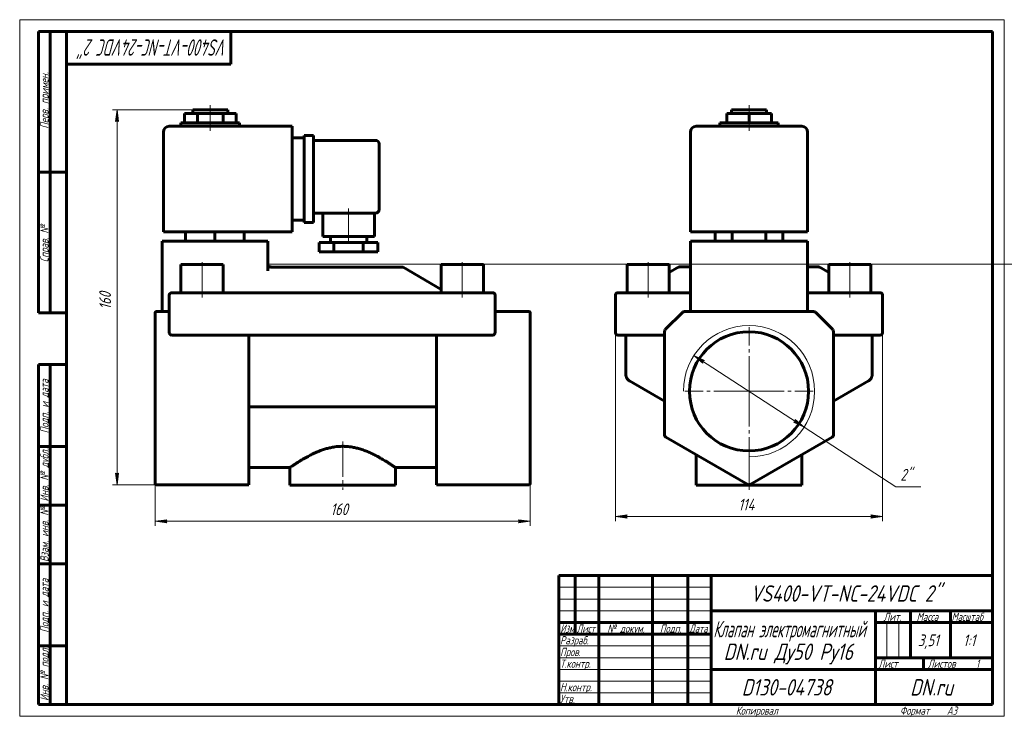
# Model space of a CAD drawing. Header units: millimetres. Extents: x 0 to 420, y 0 to 297.
import ezdxf

# ---------------------------------------------------------------- set-up
doc = ezdxf.new("R2010")
doc.units = ezdxf.units.MM
for name, pattern in [('K5LT_AXLED', [19.5, 15, -1.5, 1.5, -1.5]), ('K5LT_BASIC', [0]), ('K5LT_THIN', [0])]:
    doc.linetypes.add(name, pattern=pattern)
doc.layers.add('Системный слой', color=7, linetype='Continuous')
doc.layers.add('Системный слой (1)', color=251, linetype='Continuous', true_color=0x6c6c6c)
doc.styles.add('KDIMTEXTSTYLE', font='GOST_AU.SHX', dxfattribs={"width": 0.96, "oblique": 15, "height": 5})
doc.styles.add('KTEXTSTYLE', font='GOST_AU.SHX', dxfattribs={"width": 0.96, "height": 5})
doc.dimstyles.new('KDIMSTYLE (1.00)', dxfattribs={"dimtxt": 5, "dimasz": 1, "dimexe": 2, "dimexo": 0, "dimgap": 1, "dimtad": 1, "dimtxsty": 'KDIMTEXTSTYLE', "dimsah": 1, "dimcen": 0, "dimdle": 1, "dimadec": 0, "dimazin": 0, "dimtfac": 0.667, "dimtmove": 0, "dimatfit": 3, "dimfxl": 1, "dimtvp": 1, "dimtolj": 1, "dimtzin": 0, "dimarcsym": 0})

# ---------------------------------------------------------------- blocks, each defined once
blk = doc.blocks.new('U0')
at = {"layer": 'Системный слой (1)', "color": 150, "linetype": 'K5LT_BASIC', "lineweight": 60, "true_color": 0x0080ff}
for p, q in [((286.1, 191.57), (281.37, 191.57)), ((340.83, 191.57), (336.1, 191.57))]:
    blk.add_line(p, q, dxfattribs=at)
blk = doc.blocks.new('D0')
at = {"layer": 'Системный слой (1)'}
for points in [[(254.1, 85.18), (259.1, 85.84), (258.6, 85.18), (259.1, 84.52)], [(363.1, 84.52), (368.1, 85.18), (363.1, 85.84), (363.6, 85.18)]]:
    blk.add_hatch(color=7, dxfattribs=at).paths.add_polyline_path(points)
at = {"layer": 'Системный слой (1)', "color": 7, "linetype": 'K5LT_THIN', "lineweight": 18}
for p, q in [((254.1, 171.57), (254.1, 83.18)), ((368.1, 171.57), (368.1, 83.18)), ((254.1, 85.18), (259.1, 85.84)), ((259.1, 84.52), (254.1, 85.18)), ((259.1, 85.84), (258.6, 85.18)), ((258.6, 85.18), (259.1, 84.52)), ((363.6, 85.18), (363.1, 85.84)), ((363.1, 85.84), (368.1, 85.18)), ((368.1, 85.18), (363.1, 84.52)), ((363.1, 84.52), (363.6, 85.18))]:
    blk.add_line(p, q, dxfattribs=at)
blk.add_wipeout([(306.55, 86.18), (306.55, 93.56), (315.29, 93.56), (315.29, 86.18)]).dxf.layer = 'Системный слой (1)'
blk.add_line((254.1, 85.18), (368.1, 85.18), dxfattribs=at)
at = {"layer": 'Системный слой (1)', "color": 7, "insert": (306.55, 92.77), "char_height": 5, "attachment_point": 1, "style": 'KTEXTSTYLE'}
blk.add_mtext('\\H5.0;\\W1.000;\\Q15;\\Q15;\\W0.965;114', dxfattribs=at)
blk = doc.blocks.new('KDIMARROW_01')
at = {"layer": 'Системный слой'}
blk.add_hatch(color=0, dxfattribs=at).paths.add_polyline_path([(-5, -0.66), (0, 0), (-5, 0.66), (-4.5, 0)])
at = {"layer": 'Системный слой', "color": 0, "linetype": 'K5LT_THIN', "lineweight": 18}
for p, q in [((-4.5, 0), (-5, 0.66)), ((-5, 0.66), (0, 0)), ((0, 0), (-5, -0.66)), ((-5, -0.66), (-4.5, 0))]:
    blk.add_line(p, q, dxfattribs=at)
at = {"layer": 'Системный слой (1)', "color": 0, "linetype": 'K5LT_THIN', "lineweight": 18}
blk.add_line((57.79, 138.57), (56.79, 138.57), dxfattribs=at)
blk = doc.blocks.new('D1')
at = {"layer": 'Системный слой (1)'}
for points in [[(292.18, 151.65), (287.62, 153.82), (291.46, 150.55), (291.4, 151.37)], [(334.58, 123.31), (330.75, 126.59), (330.81, 125.76), (330.03, 125.48)]]:
    blk.add_hatch(color=7, dxfattribs=at).paths.add_polyline_path(points)
at = {"layer": 'Системный слой (1)', "color": 7, "linetype": 'K5LT_THIN', "lineweight": 18}
for p, q in [((287.62, 153.82), (292.18, 151.65)), ((291.46, 150.55), (287.62, 153.82)), ((287.62, 153.82), (334.58, 123.31)), ((292.18, 151.65), (291.4, 151.37)), ((291.4, 151.37), (291.46, 150.55)), ((330.81, 125.76), (330.75, 126.59)), ((330.75, 126.59), (334.58, 123.31)), ((330.03, 125.48), (330.81, 125.76)), ((334.58, 123.31), (330.03, 125.48))]:
    blk.add_line(p, q, dxfattribs=at)
blk.add_wipeout([(375.67, 98.91), (375.67, 106.29), (382.11, 106.29), (382.11, 98.91)]).dxf.layer = 'Системный слой (1)'
for p, q in [((334.58, 123.31), (373.67, 97.91)), ((373.67, 97.91), (384.38, 97.91))]:
    blk.add_line(p, q, dxfattribs=at)
at = {"layer": 'Системный слой (1)', "color": 7, "insert": (375.67, 105.5), "char_height": 5, "attachment_point": 1, "style": 'KTEXTSTYLE'}
blk.add_mtext('\\H5.0;\\W1.000;\\Q15;\\Q15;\\W0.965;2"', dxfattribs=at)
blk = doc.blocks.new('U1')
at = {"layer": 'Системный слой (1)', "color": 30, "linetype": 'K5LT_AXLED', "lineweight": 18, "true_color": 0xff8000}
for q in [(311.1, 165.97), (283.7, 138.57), (338.5, 138.57), (311.1, 111.17)]:
    blk.add_line((311.1, 138.57), q, dxfattribs=at)
blk = doc.blocks.new('U2')
at = {"layer": 'Системный слой (1)', "color": 150, "linetype": 'K5LT_BASIC', "lineweight": 60, "true_color": 0x0080ff}
for p, q in [((105.79, 192.56), (105.79, 192.57)), ((105.79, 192.53), (105.79, 192.56)), ((105.8, 192.51), (105.79, 192.53)), ((105.8, 192.5), (105.8, 192.51)), ((105.8, 192.49), (105.8, 192.5)), ((105.8, 192.5), (105.8, 192.5)), ((105.8, 192.5), (105.8, 192.5)), ((105.9, 192.12), (105.8, 192.49)), ((105.8, 192.49), (105.8, 192.49)), ((105.8, 192.49), (105.8, 192.49)), ((105.8, 192.49), (105.8, 192.49)), ((105.8, 192.49), (105.8, 192.49)), ((106.19, 191.77), (105.9, 192.12)), ((106.58, 191.59), (106.19, 191.77))]:
    blk.add_line(p, q, dxfattribs=at)
blk = doc.blocks.new('U3')
at = {"layer": 'Системный слой (1)', "color": 150, "linetype": 'K5LT_BASIC', "lineweight": 60, "true_color": 0x0080ff}
for p, q in [((97.79, 106.07), (115.29, 106.07)), ((160.29, 106.07), (177.79, 106.07))]:
    blk.add_line(p, q, dxfattribs=at)
blk = doc.blocks.new('U4')
at = {"layer": 'Системный слой (1)', "color": 150, "linetype": 'K5LT_BASIC', "lineweight": 60, "true_color": 0x0080ff}
blk.add_line((105.79, 192.57), (105.79, 192.57), dxfattribs=at)
blk.add_line((105.79, 192.57), (105.79, 192.57), dxfattribs=at)
blk.add_line((105.79, 192.57), (105.79, 192.57), dxfattribs=at)
blk.add_line((105.79, 192.57), (105.79, 192.57), dxfattribs=at)
blk = doc.blocks.new('U5')
at = {"layer": 'Системный слой (1)', "color": 150, "linetype": 'K5LT_BASIC', "lineweight": 60, "true_color": 0x0080ff}
for p, q in [((106.61, 191.58), (106.52, 191.6)), ((106.7, 191.57), (106.61, 191.58)), ((106.79, 191.57), (106.7, 191.57))]:
    blk.add_line(p, q, dxfattribs=at)
blk = doc.blocks.new('U6')
at = {"layer": 'Системный слой (1)', "color": 150, "linetype": 'K5LT_BASIC', "lineweight": 60, "true_color": 0x0080ff}
for p, q in [((105.79, 192.56), (105.79, 192.57)), ((105.79, 192.55), (105.79, 192.56)), ((105.79, 192.54), (105.79, 192.55))]:
    blk.add_line(p, q, dxfattribs=at)
blk = doc.blocks.new('U7')
at = {"layer": 'Системный слой (1)', "color": 150, "linetype": 'K5LT_BASIC', "lineweight": 60, "true_color": 0x0080ff}
for p, q in [((105.79, 192.54), (105.79, 192.57)), ((105.81, 192.38), (105.8, 192.45)), ((105.83, 192.31), (105.81, 192.38)), ((105.85, 192.23), (105.83, 192.31)), ((106.45, 191.63), (106.45, 191.63))]:
    blk.add_line(p, q, dxfattribs=at)
blk = doc.blocks.new('U8')
at = {"layer": 'Системный слой (1)', "color": 150, "linetype": 'K5LT_BASIC', "lineweight": 60, "true_color": 0x0080ff}
for start, end in [(180.007, 181.5039), (254.165, 270)]:
    blk.add_arc((106.79, 192.57), 1, start, end, dxfattribs=at)
blk = doc.blocks.new('U9')
at = {"layer": 'Системный слой (1)', "color": 150, "linetype": 'K5LT_BASIC', "lineweight": 60, "true_color": 0x0080ff}
for p, q in [((105.79, 192.54), (105.79, 192.57)), ((106.45, 191.63), (106.45, 191.63))]:
    blk.add_line(p, q, dxfattribs=at)
blk = doc.blocks.new('U10')
at = {"layer": 'Системный слой (1)', "color": 150, "linetype": 'K5LT_BASIC', "lineweight": 60, "true_color": 0x0080ff}
for p, q in [((105.79, 192.56), (105.79, 192.56)), ((105.79, 192.56), (105.79, 192.56)), ((105.79, 192.54), (105.79, 192.56)), ((105.79, 192.56), (105.79, 192.56)), ((105.79, 192.56), (105.79, 192.56)), ((105.79, 192.56), (105.79, 192.56)), ((105.79, 192.56), (105.79, 192.56)), ((105.79, 192.56), (105.79, 192.56)), ((105.79, 192.56), (105.79, 192.56)), ((105.79, 192.52), (105.79, 192.54)), ((105.8, 192.5), (105.79, 192.52))]:
    blk.add_line(p, q, dxfattribs=at)
blk = doc.blocks.new('U11')
at = {"layer": 'Системный слой (1)', "color": 150, "linetype": 'K5LT_BASIC', "lineweight": 60, "true_color": 0x0080ff}
for start, end in [(180, 180.0532), (180.0532, 181.4772), (188.9724, 195.45), (195.45, 209.5812), (214.6709, 250.0711), (250.0711, 257.5124), (269.9764, 270)]:
    blk.add_arc((106.79, 192.57), 1, start, end, dxfattribs=at)
blk = doc.blocks.new('U12')
at = {"layer": 'Системный слой (1)', "color": 150, "linetype": 'K5LT_BASIC', "lineweight": 60, "true_color": 0x0080ff}
for p, q in [((106.79, 191.57), (106.82, 191.57)), ((106.82, 191.57), (106.82, 191.57)), ((106.82, 191.57), (107.28, 191.57))]:
    blk.add_line(p, q, dxfattribs=at)
blk = doc.blocks.new('U13')
at = {"layer": 'Системный слой (1)', "color": 150, "linetype": 'K5LT_BASIC', "lineweight": 60, "true_color": 0x0080ff}
for p, q in [((105.79, 192.55), (105.79, 192.57)), ((105.79, 192.53), (105.79, 192.55)), ((105.79, 192.52), (105.79, 192.53)), ((106.79, 191.57), (106.79, 191.57))]:
    blk.add_line(p, q, dxfattribs=at)
blk = doc.blocks.new('U14')
at = {"layer": 'Системный слой (1)', "color": 150, "linetype": 'K5LT_BASIC', "lineweight": 60, "true_color": 0x0080ff}
for p, q in [((106.79, 191.57), (106.8, 191.57)), ((106.8, 191.57), (106.89, 191.56)), ((106.89, 191.56), (106.97, 191.53)), ((106.97, 191.53), (107.04, 191.5))]:
    blk.add_line(p, q, dxfattribs=at)
blk = doc.blocks.new('U15')
at = {"layer": 'Системный слой (1)', "color": 150, "linetype": 'K5LT_BASIC', "lineweight": 60, "true_color": 0x0080ff}
for p, q in [((106.82, 191.57), (106.97, 191.57)), ((107.13, 191.57), (107.28, 191.57))]:
    blk.add_line(p, q, dxfattribs=at)
blk = doc.blocks.new('U16')
at = {"layer": 'Системный слой (1)', "color": 150, "linetype": 'K5LT_BASIC', "lineweight": 60, "true_color": 0x0080ff}
for p, q in [((106.82, 191.57), (106.97, 191.57)), ((107.13, 191.57), (107.28, 191.57))]:
    blk.add_line(p, q, dxfattribs=at)
blk = doc.blocks.new('D2')
at = {"layer": 'Системный слой (1)'}
for points in [[(57.79, 83.18), (62.79, 83.84), (62.29, 83.18), (62.79, 82.52)], [(212.79, 82.52), (217.79, 83.18), (212.79, 83.84), (213.29, 83.18)]]:
    blk.add_hatch(color=7, dxfattribs=at).paths.add_polyline_path(points)
at = {"layer": 'Системный слой (1)', "color": 7, "linetype": 'K5LT_THIN', "lineweight": 18}
for p, q in [((57.79, 124.34), (57.79, 81.18)), ((217.79, 116.78), (217.79, 81.18)), ((57.79, 83.18), (62.79, 83.84)), ((62.79, 82.52), (57.79, 83.18)), ((62.79, 83.84), (62.29, 83.18)), ((62.29, 83.18), (62.79, 82.52)), ((213.29, 83.18), (212.79, 83.84)), ((212.79, 83.84), (217.79, 83.18)), ((217.79, 83.18), (212.79, 82.52)), ((212.79, 82.52), (213.29, 83.18))]:
    blk.add_line(p, q, dxfattribs=at)
blk.add_wipeout([(132.58, 84.18), (132.58, 91.56), (142.59, 91.56), (142.59, 84.18)]).dxf.layer = 'Системный слой (1)'
blk.add_line((57.79, 83.18), (217.79, 83.18), dxfattribs=at)
at = {"layer": 'Системный слой (1)', "color": 7, "insert": (132.58, 90.77), "char_height": 5, "attachment_point": 1, "style": 'KTEXTSTYLE'}
blk.add_mtext('\\H5.0;\\W1.000;\\Q15;\\Q15;\\W0.965;160', dxfattribs=at)
blk = doc.blocks.new('D3')
at = {"layer": 'Системный слой (1)'}
for points in [[(42.19, 253.57), (41.53, 258.57), (40.87, 253.57), (41.53, 254.07)], [(41.53, 98.72), (42.19, 103.72), (41.53, 103.22), (40.87, 103.72)]]:
    blk.add_hatch(color=7, dxfattribs=at).paths.add_polyline_path(points)
at = {"layer": 'Системный слой (1)', "color": 7, "linetype": 'K5LT_THIN', "lineweight": 18}
for p, q in [((73.79, 258.57), (39.53, 258.57)), ((40.87, 253.57), (41.53, 258.57)), ((41.53, 258.57), (42.19, 253.57)), ((41.53, 254.07), (40.87, 253.57)), ((42.19, 253.57), (41.53, 254.07)), ((41.53, 98.72), (40.87, 103.72)), ((40.87, 103.72), (41.53, 103.22)), ((41.53, 103.22), (42.19, 103.72)), ((42.19, 103.72), (41.53, 98.72)), ((58.29, 98.72), (39.53, 98.72))]:
    blk.add_line(p, q, dxfattribs=at)
blk.add_wipeout([(40.53, 173.43), (33.15, 173.43), (33.15, 183.44), (40.53, 183.44)]).dxf.layer = 'Системный слой (1)'
blk.add_line((41.53, 258.57), (41.53, 98.72), dxfattribs=at)
at = {"layer": 'Системный слой (1)', "color": 7, "insert": (33.95, 173.43), "char_height": 5, "attachment_point": 1, "rotation": 90, "style": 'KTEXTSTYLE'}
blk.add_mtext('\\H5.0;\\W1.000;\\Q15;\\Q15;\\W0.965;160', dxfattribs=at)
blk = doc.blocks.new('U17')
at = {"color": 7, "linetype": 'K5LT_THIN', "lineweight": 18}
for p, q in [((0, 0), (0, 297)), ((0, 297), (420, 297)), ((420, 297), (420, 0)), ((230, 55), (295, 55)), ((230, 50), (295, 50)), ((230, 45), (295, 45)), ((369.96, 25), (369.96, 40)), ((374.98, 25), (374.98, 40)), ((230, 30), (295, 30)), ((230, 25), (295, 25)), ((230, 20), (295, 20)), ((230, 15), (295, 15)), ((230, 10), (295, 10)), ((420, 0), (0, 0))]:
    blk.add_line(p, q, dxfattribs=at)
at = {"color": 150, "linetype": 'K5LT_BASIC', "lineweight": 60, "true_color": 0x0080ff}
for p, q in [((8, 172), (8, 292)), ((20, 292), (8, 292)), ((13, 172), (13, 292)), ((20, 5), (20, 292)), ((20, 292), (415, 292)), ((90, 292), (90, 278)), ((415, 292), (415, 5)), ((90, 278), (20, 278)), ((20, 232), (8, 232)), ((20, 172), (8, 172)), ((8, 5), (8, 150)), ((20, 150), (8, 150)), ((13, 5), (13, 150)), ((20, 115), (8, 115)), ((20, 90), (8, 90)), ((20, 65), (8, 65)), ((230, 60), (415, 60)), ((230, 5), (230, 60)), ((237, 35), (237, 60)), ((247, 5), (247, 60)), ((270, 5), (270, 60)), ((285, 5), (285, 60)), ((295, 5), (295, 60)), ((295, 45), (415, 45)), ((365, 5), (365, 45)), ((380, 25), (380, 45)), ((397, 25), (397, 45)), ((230, 40), (295, 40)), ((365, 40), (380, 40)), ((380, 40), (415, 40)), ((230, 35), (295, 35)), ((20, 30), (8, 30)), ((365, 25), (415, 25)), ((385.57, 20), (385.57, 25)), ((295, 20), (365, 20)), ((365, 20), (415, 20)), ((20, 5), (8, 5)), ((415, 5), (20, 5))]:
    blk.add_line(p, q, dxfattribs=at)
at = {"color": 7, "attachment_point": 1, "style": 'KTEXTSTYLE'}
for s, insert, char_height, rotation in [('\\H5.0;\\W1.000;\\Q15;\\Q15;\\W0.743;\\H7.00;VS400-VT-NC-24VDC 2"', (88.71, 281.64), 7, 180), ('\\H5.0;\\W1.000;\\Q15;\\Q15;\\W0.965;\\H3.50;Перв. примен.', (8.82, 250.52), 3.5, 90), ('\\H5.0;\\W1.000;\\Q15;\\Q15;\\W0.965;\\H3.50;Справ. №', (8.82, 193.63), 3.5, 90), ('\\H5.0;\\W1.000;\\Q15;\\Q15;\\W0.965;\\H3.50;Подп. и дата', (8.82, 120.66), 3.5, 90), ('\\H5.0;\\W1.000;\\Q15;\\Q15;\\W0.965;\\H3.50;Инв. № дубл.', (8.82, 91.57), 3.5, 90), ('\\H5.0;\\W1.000;\\Q15;\\Q15;\\W0.965;\\H3.50;Взам. инв. №', (8.82, 65.8), 3.5, 90), ('\\H5.0;\\W1.000;\\Q15;\\Q15;\\W0.965;\\H3.50;Подп. и дата', (8.82, 35.66), 3.5, 90), ('\\H5.0;\\W1.000;\\Q15;\\Q15;\\W0.965;\\H3.50;Инв. № подл.', (8.82, 6.57), 3.5, 90)]:
    blk.add_mtext(s, dxfattribs=dict(at, insert=insert, char_height=char_height, rotation=rotation))
for s, insert, char_height in [('\\H5.0;\\W1.000;\\Q15;\\Q15;\\W0.965;\\H7.00;VS400-VT-NC-24VDC 2"', (311.68, 55.86), 7), ('\\H5.0;\\W1.000;\\Q15;\\Q15;\\W0.965;\\H3.50;Лит.', (368.47, 44.18), 3.5), ('\\H5.0;\\W1.000;\\Q15;\\Q15;\\W0.965;\\H3.50;Масса', (382.58, 44.18), 3.5), ('\\H5.0;\\W1.000;\\Q15;\\Q15;\\W0.930;\\H3.50;Масштаб', (397.52, 44.18), 3.5), ('\\H5.0;\\W1.000;\\Q15;\\Q15;\\W0.784;\\H3.50;Изм.', (230.62, 39.18), 3.5), ('\\H5.0;\\W1.000;\\Q15;\\Q15;\\W0.799;\\H3.50;Лист', (237.61, 39.18), 3.5), ('\\H5.0;\\W1.000;\\Q15;\\Q15;\\W0.965;\\H3.50;№ докум.', (250.63, 39.18), 3.5), ('\\H5.0;\\W1.000;\\Q15;\\Q15;\\W0.965;\\H3.50;Подп.', (273.1, 39.18), 3.5), ('\\H5.0;\\W1.000;\\Q15;\\Q15;\\W0.799;\\H3.50;Дата', (285.61, 39.18), 3.5), ('\\H5.0;\\W1.000;\\Q15;\\Q15;\\W0.672;\\H7.00;Клапан электромагнитный', (295.88, 40.69), 7), ('\\H5.0;\\W1.000;\\Q15;\\Q15;\\W0.965;\\H3.50;Разраб.', (230.5, 34.18), 3.5), ('\\H5.0;\\W1.000;\\Q15;\\Q15;\\W0.965;3,51', (383.16, 34.9), 5), ('\\H5.0;\\W1.000;\\Q15;\\Q15;\\W0.965;{\\c16711680;1:1}', (402.44, 34.9), 5), ('\\H5.0;\\W1.000;\\Q15;\\Q15;\\W0.965;\\H7.00;DN.ru Ду50 Ру16', (300.3, 31.02), 7), ('\\H5.0;\\W1.000;\\Q15;\\Q15;\\W0.965;\\H3.50;Пров.', (230.5, 29.18), 3.5), ('\\H5.0;\\W1.000;\\Q15;\\Q15;\\W0.965;\\H3.50;Т.контр.', (230.5, 24.18), 3.5), ('\\H5.0;\\W1.000;\\Q15;\\Q15;\\W0.965;\\H3.50;Лист', (366.32, 24.18), 3.5), ('\\H5.0;\\W1.000;\\Q15;\\Q15;\\W0.965;\\H3.50;Листов', (387.36, 24.18), 3.5), ('\\H5.0;\\W1.000;\\Q15;\\Q15;\\W0.965;\\H3.50;1', (407.91, 24.18), 3.5), ('\\H5.0;\\W1.000;\\Q15;\\Q15;\\W0.965;\\H3.50;Н.контр.', (230.5, 14.18), 3.5), ('\\H5.0;\\W1.000;\\Q15;\\Q15;\\W0.965;\\H7.00;D130-04738', (307.98, 15.86), 7), ('\\H5.0;\\W1.000;\\Q15;\\Q15;\\W0.965;\\H7.00;DN.ru', (379.84, 15.86), 7), ('\\H5.0;\\W1.000;\\Q15;\\Q15;\\W0.965;\\H3.50;Утв.', (230.5, 9.18), 3.5), ('\\H5.0;\\W1.000;\\Q15;\\Q15;\\W0.965;\\H3.50;Копировал', (305.5, 4.18), 3.5), ('\\H5.0;\\W1.000;\\Q15;\\Q15;\\W0.965;\\H3.50;Формат', (375.5, 4.18), 3.5), ('\\H5.0;\\W1.000;\\Q15;\\Q15;\\W0.965;\\H3.50;A3', (395.5, 4.18), 3.5)]:
    blk.add_mtext(s, dxfattribs=dict(at, insert=insert, char_height=char_height))

msp = doc.modelspace()

# ---------------------------------------------------------------- linework, layer by layer
at = {"layer": 'Системный слой (1)', "color": 30, "linetype": 'K5LT_AXLED', "lineweight": 18, "true_color": 0xff8000}
for p, q in [((81.294, 255.065), (81.294, 260.565)), ((311.103, 255.065), (311.103, 260.565)), ((81.294, 249.565), (81.294, 255.065)), ((311.103, 249.565), (311.103, 255.065)), ((140.294, 216.565), (140.294, 200.065)), ((77.794, 178.565), (77.794, 194.565)), ((188.794, 178.565), (188.794, 194.565)), ((268.103, 178.565), (268.103, 194.565)), ((354.103, 178.565), (354.103, 194.565))]:
    msp.add_line(p, q, dxfattribs=at)
at = {"layer": 'Системный слой (1)', "color": 150, "linetype": 'K5LT_BASIC', "lineweight": 60, "true_color": 0x0080ff}
for p, q in [((70.294, 253.065), (70.294, 257.065)), ((70.294, 257.065), (75.794, 257.065)), ((73.794, 257.065), (73.794, 258.565)), ((73.794, 258.565), (88.794, 258.565)), ((75.794, 253.065), (75.794, 257.065)), ((75.794, 257.065), (86.794, 257.065)), ((86.794, 253.065), (86.794, 257.065)), ((86.794, 257.065), (92.294, 257.065)), ((88.794, 257.065), (88.794, 258.565)), ((92.294, 253.065), (92.294, 257.065)), ((301.576, 253.065), (301.576, 257.065)), ((301.576, 257.065), (311.103, 257.065)), ((303.603, 257.065), (303.603, 258.565)), ((303.603, 258.565), (318.603, 258.565)), ((311.103, 253.065), (311.103, 257.065)), ((311.103, 257.065), (320.629, 257.065)), ((318.603, 257.065), (318.603, 258.565)), ((320.629, 253.065), (320.629, 257.065)), ((68.794, 251.565), (68.794, 253.065)), ((68.794, 253.065), (93.794, 253.065)), ((93.794, 251.565), (93.794, 253.065)), ((298.603, 251.565), (298.603, 253.065)), ((298.603, 253.065), (323.603, 253.065)), ((323.603, 251.565), (323.603, 253.065)), ((61.294, 206.565), (61.294, 249.065)), ((116.294, 251.565), (63.794, 251.565)), ((116.294, 251.565), (116.294, 249.065)), ((116.294, 206.565), (116.294, 249.065)), ((286.103, 206.565), (286.103, 249.065)), ((333.603, 251.565), (288.603, 251.565)), ((336.103, 206.565), (336.103, 249.065)), ((116.294, 246.565), (121.294, 246.565)), ((121.294, 247.565), (125.294, 247.565)), ((121.294, 245.065), (121.294, 247.565)), ((121.294, 245.065), (121.294, 213.065)), ((125.294, 247.565), (125.294, 245.065)), ((125.294, 245.565), (151.794, 245.565)), ((125.294, 245.065), (125.294, 213.065)), ((153.294, 244.065), (153.294, 216.065)), ((125.294, 214.565), (151.794, 214.565)), ((129.294, 214.565), (129.294, 204.565)), ((151.294, 214.565), (151.294, 204.565)), ((116.294, 211.565), (121.294, 211.565)), ((121.294, 210.565), (121.294, 213.065)), ((121.294, 210.565), (125.294, 210.565)), ((125.294, 213.065), (125.294, 210.565)), ((63.794, 206.565), (61.294, 206.565)), ((63.794, 206.565), (116.294, 206.565)), ((70.794, 206.565), (70.794, 202.565)), ((83.294, 206.565), (83.294, 202.565)), ((95.794, 206.565), (95.794, 202.565)), ((288.603, 206.565), (286.103, 206.565)), ((288.603, 206.565), (333.603, 206.565)), ((296.669, 206.565), (296.669, 202.565)), ((303.886, 206.565), (303.886, 202.565)), ((318.32, 206.565), (318.32, 202.565)), ((325.536, 206.565), (325.536, 202.565)), ((336.103, 206.565), (333.603, 206.565)), ((60.794, 202.565), (60.794, 172.565)), ((60.794, 202.565), (63.294, 202.565)), ((103.294, 202.565), (63.294, 202.565)), ((103.294, 202.565), (105.794, 202.565)), ((105.794, 202.565), (105.794, 189.97)), ((127.794, 202.065), (127.794, 198.065)), ((134.044, 202.065), (127.794, 202.065)), ((151.294, 204.565), (129.294, 204.565)), ((132.544, 204.565), (132.544, 202.065)), ((146.544, 202.065), (134.044, 202.065)), ((134.044, 202.065), (134.044, 198.065)), ((152.794, 202.065), (146.544, 202.065)), ((146.544, 202.065), (146.544, 198.065)), ((148.044, 204.565), (148.044, 202.065)), ((152.794, 202.065), (152.794, 198.065)), ((286.103, 202.565), (286.103, 172.565)), ((286.103, 202.565), (288.603, 202.565)), ((333.603, 202.565), (288.603, 202.565)), ((333.603, 202.565), (336.103, 202.565)), ((336.103, 202.565), (336.103, 172.565)), ((134.044, 198.065), (127.794, 198.065)), ((146.544, 198.065), (134.044, 198.065)), ((152.794, 198.065), (146.544, 198.065)), ((68.794, 192.565), (86.794, 192.565)), ((68.794, 180.565), (68.794, 192.565)), ((86.794, 180.565), (86.794, 192.565)), ((105.794, 192.565), (105.794, 192.565)), ((105.794, 192.557), (105.794, 192.565)), ((105.794, 192.565), (105.794, 192.565)), ((105.794, 192.565), (105.794, 192.565)), ((105.794, 192.557), (105.794, 192.565)), ((105.794, 192.548), (105.794, 192.565)), ((105.794, 192.565), (105.794, 192.565)), ((105.794, 192.539), (105.794, 192.565)), ((105.794, 192.564), (105.794, 192.548)), ((106.823, 191.565), (106.794, 191.565)), ((106.794, 191.565), (106.805, 191.565)), ((106.812, 191.565), (106.823, 191.565)), ((106.812, 191.565), (106.823, 191.565)), ((106.823, 191.565), (106.821, 191.565)), ((107.277, 191.565), (107.41, 191.565)), ((107.37, 191.565), (107.41, 191.565)), ((107.656, 191.565), (107.41, 191.565)), ((163.026, 191.565), (107.656, 191.565)), ((163.526, 191.431), (179.794, 182.039)), ((179.794, 180.565), (179.794, 192.565)), ((179.794, 192.565), (197.794, 192.565)), ((197.794, 180.565), (197.794, 192.565)), ((259.103, 180.565), (259.103, 192.565)), ((259.103, 192.565), (277.103, 192.565)), ((277.103, 180.565), (277.103, 192.565)), ((280.871, 191.431), (277.103, 189.256)), ((341.335, 191.431), (345.103, 189.256)), ((345.103, 180.565), (345.103, 192.565)), ((345.103, 192.565), (363.103, 192.565)), ((363.103, 180.565), (363.103, 192.565)), ((286.098, 187.067), (286.098, 187.067)), ((336.108, 187.067), (336.108, 187.067)), ((63.794, 179.565), (63.794, 163.565)), ((64.794, 180.565), (66.794, 180.565)), ((199.794, 180.565), (66.794, 180.565)), ((199.794, 180.565), (201.794, 180.565)), ((202.794, 163.565), (202.794, 179.565)), ((254.103, 179.565), (254.103, 163.565)), ((255.103, 180.565), (257.103, 180.565)), ((257.103, 180.565), (286.103, 180.565)), ((336.103, 180.565), (365.103, 180.565)), ((365.103, 180.565), (367.103, 180.565)), ((368.103, 179.565), (368.103, 163.565)), ((63.794, 172.565), (58.294, 172.565)), ((202.794, 172.565), (217.294, 172.565)), ((282.81, 172.272), (275.396, 164.858)), ((338.689, 172.565), (283.517, 172.565)), ((346.81, 164.858), (339.396, 172.272)), ((57.794, 171.919), (57.794, 172.065)), ((57.794, 164.505), (57.794, 171.919)), ((217.794, 172.065), (217.794, 171.919)), ((217.794, 164.505), (217.794, 171.919)), ((57.794, 164.151), (57.794, 164.505)), ((57.794, 119.927), (57.794, 164.151)), ((217.794, 164.505), (217.794, 164.151)), ((217.794, 119.927), (217.794, 164.151)), ((275.103, 164.151), (275.103, 119.927)), ((347.103, 119.927), (347.103, 164.151)), ((66.794, 162.565), (64.794, 162.565)), ((66.794, 162.565), (199.794, 162.565)), ((97.794, 119.927), (97.794, 162.565)), ((177.794, 119.927), (177.794, 162.565)), ((201.794, 162.565), (199.794, 162.565)), ((257.103, 162.565), (255.103, 162.565)), ((257.103, 162.565), (275.103, 162.565)), ((258.603, 162.565), (258.603, 145.608)), ((347.103, 162.565), (365.103, 162.565)), ((363.603, 162.565), (363.603, 145.608)), ((367.103, 162.565), (365.103, 162.565)), ((260.103, 143.01), (260.065, 143.032)), ((260.103, 143.01), (275.103, 134.35)), ((275.103, 134.35), (260.103, 143.01)), ((362.103, 143.01), (347.103, 134.35)), ((362.103, 143.01), (347.103, 134.35)), ((362.103, 143.01), (362.14, 143.032)), ((98.663, 131.934), (176.924, 131.934)), ((57.794, 119.494), (57.794, 119.927)), ((57.794, 99.287), (57.794, 119.494)), ((97.794, 119.927), (97.794, 119.061)), ((97.794, 98.854), (97.794, 119.061)), ((177.794, 119.061), (177.794, 119.927)), ((177.794, 98.854), (177.794, 119.061)), ((217.794, 119.927), (217.794, 119.494)), ((217.794, 99.287), (217.794, 119.494)), ((275.603, 119.061), (310.603, 98.854)), ((311.603, 98.854), (346.603, 119.061)), ((288.603, 111.556), (288.603, 98.565)), ((333.603, 111.556), (333.603, 98.565)), ((115.294, 106.065), (115.294, 98.565)), ((160.294, 106.065), (160.294, 98.565)), ((57.794, 99.22), (57.794, 99.287)), ((58.294, 98.72), (97.794, 98.72)), ((97.794, 98.854), (97.794, 98.72)), ((160.294, 98.565), (115.294, 98.565)), ((177.794, 98.72), (177.794, 98.854)), ((177.794, 98.72), (217.294, 98.72)), ((217.794, 99.287), (217.794, 99.22)), ((333.603, 98.565), (288.603, 98.565))]:
    msp.add_line(p, q, dxfattribs=at)
msp.add_circle((311.103, 138.565), 25.4, dxfattribs=at)
for centre, radius, start, end in [((63.794, 249.065), 2.5, 90, 180), ((288.603, 249.065), 2.5, 90, 180), ((333.603, 249.065), 2.5, 0, 90), ((151.794, 244.065), 1.5, 0, 90), ((151.794, 216.065), 1.5, 270, 0), ((106.794, 192.565), 1, 180.00701, 270), ((163.026, 190.565), 1, 60, 90), ((281.371, 190.565), 1, 90, 120), ((340.835, 190.565), 1, 60, 90), ((64.794, 179.565), 1, 90, 180), ((201.794, 179.565), 1, 0, 90), ((255.103, 179.565), 1, 90, 180), ((367.103, 179.565), 1, 0, 90), ((58.294, 172.065), 0.5, 90, 180), ((217.294, 172.065), 0.5, 0, 90), ((283.517, 171.565), 1, 90, 135), ((338.689, 171.565), 1, 45, 90), ((276.103, 164.151), 1, 135, 180), ((346.103, 164.151), 1, 0, 45), ((64.794, 163.565), 1, 180, 270), ((201.794, 163.565), 1, 270, 0), ((255.103, 163.565), 1, 180, 270), ((367.103, 163.565), 1, 270, 0), ((276.103, 119.927), 1, 180, 240), ((346.103, 119.927), 1, 300, 0), ((58.294, 99.22), 0.5, 180, 270), ((217.294, 99.22), 0.5, 270, 0), ((311.103, 99.72), 1, 240, 300)]:
    msp.add_arc(centre, radius, start, end, dxfattribs=at)
at = {"layer": 'Системный слой (1)', "color": 7, "linetype": 'K5LT_THIN', "lineweight": 18}
msp.add_arc((311.103, 138.565), 28, 270, 180, dxfattribs=at)
at = {"layer": 'Системный слой (1)', "color": 150, "linetype": 'K5LT_BASIC', "lineweight": 60, "true_color": 0x0080ff}
for points, knots in [([(105.794, 192.565), (105.794, 192.565), (105.794, 192.565), (105.794, 192.565), (105.794, 192.565), (105.794, 192.565), (105.794, 192.565), (105.794, 192.565), (105.794, 192.565), (105.794, 192.565), (105.794, 192.565), (105.794, 192.565), (105.794, 192.565), (105.794, 192.565), (105.794, 192.565), (105.794, 192.565), (105.794, 192.565), (105.794, 192.565), (105.794, 192.565), (105.794, 192.565), (105.794, 192.565), (105.794, 192.565), (105.794, 192.565), (105.794, 192.565), (105.794, 192.565), (105.794, 192.565), (105.794, 192.565), (105.794, 192.565), (105.794, 192.565), (105.794, 192.565), (105.794, 192.565), (105.794, 192.565), (105.794, 192.565), (105.794, 192.565), (105.794, 192.565), (105.794, 192.565), (105.794, 192.565), (105.794, 192.565), (105.794, 192.565), (105.794, 192.565), (105.794, 192.565), (105.794, 192.564), (105.794, 192.564), (105.794, 192.564), (105.794, 192.564), (105.794, 192.564), (105.794, 192.564), (105.794, 192.564), (105.794, 192.564), (105.794, 192.563), (105.794, 192.562), (105.794, 192.558), (105.794, 192.554), (105.794, 192.543), (105.794, 192.535), (105.795, 192.511), (105.796, 192.495), (105.8, 192.453), (105.803, 192.43), (105.812, 192.373), (105.824, 192.32), (105.829, 192.302)], [0, 0, 0, 0, 0.0787743, 0.0787743, 0.1575486, 0.1575486, 0.1941716, 0.1941716, 0.2184367, 0.2184367, 0.2233085, 0.2233085, 0.2281803, 0.2281803, 0.2296471, 0.2296471, 0.2345664, 0.2345664, 0.2442696, 0.2442696, 0.2466886, 0.2466886, 0.2658785, 0.2658785, 0.2700665, 0.2700665, 0.311624, 0.311624, 0.3878082, 0.3878082, 0.4430292, 0.4430292, 0.5536599, 0.5536599, 0.6637101, 0.6637101, 0.8843911, 0.8843911, 1.1050721, 1.1050721, 1.5464341, 1.5464341, 1.9898273, 1.9898273, 2.8766138, 2.8766138, 3.2688545, 3.2688545, 4.6501868, 4.6501868, 8.1973327, 8.1973327, 15.2916245, 15.2916245, 21.9726796, 21.9726796, 27.2700174, 27.2700174, 32.0056161, 32.0056161, 37.6043534, 37.6043534, 37.6043534, 37.6043534]), ([(105.794, 192.565), (105.794, 192.565), (105.794, 192.565), (105.794, 192.565), (105.794, 192.565), (105.794, 192.565), (105.794, 192.565), (105.794, 192.565), (105.794, 192.565), (105.794, 192.565), (105.794, 192.565), (105.794, 192.565), (105.794, 192.565), (105.794, 192.565), (105.794, 192.565), (105.794, 192.565), (105.794, 192.565), (105.794, 192.565), (105.794, 192.565), (105.794, 192.565), (105.794, 192.565), (105.794, 192.565), (105.794, 192.565), (105.794, 192.565), (105.794, 192.565), (105.794, 192.565), (105.794, 192.565), (105.794, 192.565), (105.794, 192.565), (105.794, 192.565), (105.794, 192.565), (105.794, 192.565), (105.794, 192.565), (105.794, 192.565), (105.794, 192.565), (105.794, 192.565), (105.794, 192.565), (105.794, 192.565), (105.794, 192.565), (105.794, 192.565), (105.794, 192.565), (105.794, 192.564), (105.794, 192.564), (105.794, 192.564), (105.794, 192.564), (105.794, 192.564), (105.794, 192.564), (105.794, 192.564), (105.794, 192.564), (105.794, 192.563), (105.794, 192.562), (105.794, 192.558), (105.794, 192.554), (105.794, 192.543), (105.794, 192.535), (105.795, 192.511), (105.796, 192.495), (105.8, 192.453), (105.803, 192.43), (105.812, 192.373), (105.824, 192.32), (105.829, 192.302)], [0, 0, 0, 0, 0.0787743, 0.0787743, 0.1575487, 0.1575487, 0.1941717, 0.1941717, 0.2184368, 0.2184368, 0.2233086, 0.2233086, 0.2281804, 0.2281804, 0.2296471, 0.2296471, 0.2345664, 0.2345664, 0.2442696, 0.2442696, 0.2466886, 0.2466886, 0.2658785, 0.2658785, 0.2700665, 0.2700665, 0.311624, 0.311624, 0.3878082, 0.3878082, 0.4430292, 0.4430292, 0.5536599, 0.5536599, 0.6637102, 0.6637102, 0.8843912, 0.8843912, 1.1050722, 1.1050722, 1.5464342, 1.5464342, 1.9898275, 1.9898275, 2.8766141, 2.8766141, 3.2688548, 3.2688548, 4.6501872, 4.6501872, 8.1973334, 8.1973334, 15.2916259, 15.2916259, 21.9727543, 21.9727543, 27.2700008, 27.2700008, 32.0055795, 32.0055795, 37.6043619, 37.6043619, 37.6043619, 37.6043619]), ([(286.098, 187.067), (286.098, 187.067), (286.098, 187.067), (286.098, 187.068), (286.098, 187.068), (286.099, 187.071), (286.099, 187.074), (286.1, 187.079), (286.1, 187.083), (286.101, 187.091), (286.102, 187.096), (286.103, 187.107), (286.103, 187.113), (286.103, 187.12)], [0, 0, 0, 0, 0.0159549, 0.0159549, 0.6, 0.6, 1.2, 1.2, 1.8, 1.8, 2.4, 2.4, 3, 3, 3, 3]), ([(336.108, 187.067), (336.108, 187.067), (336.108, 187.067), (336.108, 187.068), (336.108, 187.068), (336.107, 187.071), (336.106, 187.074), (336.106, 187.079), (336.105, 187.083), (336.104, 187.091), (336.104, 187.096), (336.103, 187.107), (336.103, 187.113), (336.103, 187.12)], [0, 0, 0, 0, 0.0159549, 0.0159549, 0.6, 0.6, 1.2, 1.2, 1.8, 1.8, 2.4, 2.4, 3, 3, 3, 3]), ([(260.103, 143.01), (260.1, 143.012), (260.097, 143.013), (260.088, 143.018), (260.082, 143.022), (260.064, 143.033), (260.052, 143.04), (260.016, 143.062), (259.992, 143.077), (259.922, 143.122), (259.877, 143.154), (259.742, 143.252), (259.656, 143.323), (259.475, 143.489), (259.382, 143.586), (259.209, 143.794), (259.13, 143.905), (258.986, 144.136), (258.921, 144.256), (258.81, 144.505), (258.762, 144.633), (258.686, 144.894), (258.657, 145.026), (258.629, 145.211), (258.622, 145.262), (258.613, 145.353), (258.61, 145.393), (258.606, 145.459), (258.605, 145.485), (258.604, 145.527), (258.604, 145.543), (258.603, 145.576), (258.603, 145.592), (258.603, 145.608)], [0.0151244, 0.0151244, 0.0151244, 0.0151244, 0.0756221, 0.0756221, 0.211742, 0.211742, 0.4839817, 0.4839817, 1.0133367, 1.0133367, 2.0720466, 2.0720466, 4.1894665, 4.1894665, 6.7568471, 6.7568471, 9.3490472, 9.3490472, 11.9517029, 11.9517029, 14.5496372, 14.5496372, 17.1299993, 17.1299993, 18.1151949, 18.1151949, 18.8817761, 18.8817761, 19.3711758, 19.3711758, 19.6836176, 19.6836176, 19.9935746, 19.9935746, 19.9935746, 19.9935746]), ([(362.103, 143.01), (362.105, 143.012), (362.108, 143.013), (362.117, 143.018), (362.123, 143.022), (362.142, 143.033), (362.154, 143.04), (362.19, 143.062), (362.213, 143.077), (362.283, 143.122), (362.329, 143.154), (362.463, 143.252), (362.549, 143.323), (362.73, 143.489), (362.823, 143.586), (362.996, 143.794), (363.076, 143.905), (363.22, 144.136), (363.284, 144.256), (363.396, 144.505), (363.443, 144.633), (363.519, 144.894), (363.549, 145.026), (363.577, 145.211), (363.583, 145.262), (363.592, 145.353), (363.595, 145.393), (363.599, 145.459), (363.6, 145.485), (363.602, 145.527), (363.602, 145.543), (363.603, 145.576), (363.603, 145.592), (363.603, 145.608)], [0.0151244, 0.0151244, 0.0151244, 0.0151244, 0.0756221, 0.0756221, 0.211742, 0.211742, 0.4839817, 0.4839817, 1.0133367, 1.0133367, 2.0720466, 2.0720466, 4.1894665, 4.1894665, 6.7568471, 6.7568471, 9.3490472, 9.3490472, 11.9517029, 11.9517029, 14.5496372, 14.5496372, 17.1299993, 17.1299993, 18.1151949, 18.1151949, 18.8817761, 18.8817761, 19.3711758, 19.3711758, 19.6836176, 19.6836176, 19.9935746, 19.9935746, 19.9935746, 19.9935746]), ([(98.663, 131.934), (98.64, 131.934), (98.591, 131.935), (98.528, 131.937), (98.468, 131.94), (98.398, 131.945), (98.294, 131.955), (98.167, 131.973), (98.041, 131.998), (97.942, 132.023), (97.864, 132.045), (97.819, 132.059), (97.794, 132.068)], [0, 0, 0, 0, 0.0808444, 0.1664358, 0.2111542, 0.2868141, 0.403175, 0.5647307, 0.7235366, 0.8398222, 0.9091057, 1, 1, 1, 1]), ([(176.924, 131.934), (176.947, 131.934), (176.997, 131.935), (177.059, 131.937), (177.119, 131.94), (177.189, 131.945), (177.293, 131.955), (177.42, 131.973), (177.547, 131.998), (177.645, 132.023), (177.723, 132.045), (177.768, 132.059), (177.794, 132.068)], [0, 0, 0, 0, 0.0808444, 0.1664358, 0.2111542, 0.2868141, 0.403175, 0.5647307, 0.7235366, 0.8398222, 0.9091057, 1, 1, 1, 1]), ([(160.294, 106.065), (160.293, 106.065), (160.278, 106.076), (160.197, 106.132), (160.039, 106.241), (159.813, 106.397), (159.517, 106.598), (159.154, 106.844), (158.759, 107.109), (158.348, 107.381), (157.933, 107.653), (157.475, 107.95), (156.969, 108.273), (156.414, 108.621), (155.729, 109.043), (154.898, 109.541), (153.904, 110.117), (152.922, 110.661), (151.981, 111.159), (151.108, 111.601), (150.214, 112.031), (149.304, 112.445), (148.372, 112.843), (147.426, 113.217), (146.471, 113.565), (145.526, 113.877), (144.594, 114.152), (143.684, 114.39), (142.791, 114.592), (141.821, 114.777), (140.758, 114.936), (139.594, 115.054), (138.604, 115.105), (137.833, 115.115), (136.982, 115.106), (135.876, 115.049), (134.58, 114.905), (133.482, 114.726), (132.568, 114.543), (131.738, 114.348), (130.908, 114.127), (130.069, 113.878), (129.222, 113.6), (128.246, 113.25), (127.153, 112.82), (125.954, 112.301), (124.86, 111.788), (123.876, 111.298), (122.903, 110.79), (121.877, 110.227), (120.82, 109.619), (119.92, 109.081), (119.163, 108.615), (118.537, 108.221), (117.967, 107.856), (117.455, 107.523), (117.002, 107.224), (116.608, 106.961), (116.268, 106.732), (115.981, 106.537), (115.745, 106.376), (115.54, 106.236), (115.384, 106.128), (115.307, 106.074), (115.294, 106.065), (115.294, 106.065)], [0, 0, 0, 0, 0.00643413, 0.01501279, 0.02359341, 0.03217595, 0.04082118, 0.04952872, 0.05830007, 0.06503435, 0.07187661, 0.07890537, 0.08601308, 0.09339533, 0.10097389, 0.1115793, 0.1223482, 0.13327885, 0.14146906, 0.14958331, 0.15752427, 0.16537051, 0.17310083, 0.18080963, 0.1882955, 0.19557976, 0.20247489, 0.2091822, 0.21553144, 0.22170933, 0.22974044, 0.23774015, 0.24571109, 0.2500014, 0.25349072, 0.26308431, 0.27262777, 0.28026168, 0.28612759, 0.29208738, 0.29820667, 0.30439229, 0.31088353, 0.31761414, 0.32726123, 0.33731521, 0.3477729, 0.35601411, 0.36430898, 0.37555433, 0.38686467, 0.39823789, 0.40668925, 0.41505544, 0.42324146, 0.4313321, 0.43917196, 0.44685583, 0.45431777, 0.46171329, 0.46893987, 0.4760627, 0.48533889, 0.49444997, 0.50000013, 0.50000013, 0.50000013, 0.50000013])]:
    msp.add_open_spline(points, degree=3, knots=knots, dxfattribs=at)

# ---------------------------------------------------------------- block references
at = {"layer": 'Системный слой (1)'}
for name in ['U2', 'U4', 'U6', 'U7', 'U8', 'U9', 'U10', 'U11', 'U13', 'U5', 'U12', 'U14', 'U15', 'U16', 'U0', 'U3']:
    msp.add_blockref(name, (0, 0), dxfattribs=at)

# ---------------------------------------------------------------- next in the draw order: dimensions: what is measured, and where the dimension line sits
at = {"layer": 'Системный слой (1)', "color": 7}
for base, p1, p2, text, picture, middle in [((254.103, 85.183), (368.103, 171.565), (254.103, 171.565), '\\H5.0;\\W0.965;\\Q15;\\H5.0;\\W0.965;\\Q15;\\Q15;114', 'D0', (311.103, 85.183)), ((57.794, 83.183), (217.794, 116.784), (57.794, 124.339), '\\H5.0;\\W0.965;\\Q15;\\H5.0;\\W0.965;\\Q15;\\Q15;160', 'D2', (137.794, 83.183))]:
    dim = msp.add_linear_dim(base=base, p1=p1, p2=p2, text=text, dimstyle='KDIMSTYLE (1.00)', override={"dimexo": 0, "dimblk1": 'KDIMARROW_01', "dimblk2": 'KDIMARROW_01', "dimse1": 0, "dimse2": 0, "dimclrt": 7, "dimtolj": 1}, dxfattribs=at)
    dim.commit()
    dim.dimension.update_dxf_attribs({"geometry": picture, "text_midpoint": middle, "dimtype": 160})

# ---------------------------------------------------------------- next in the draw order: linework, layer by layer
at = {"layer": 'Системный слой (1)', "color": 30, "linetype": 'K5LT_AXLED', "lineweight": 18, "true_color": 0xff8000}
msp.add_line((137.794, 117.113), (137.794, 96.565), dxfattribs=at)

# ---------------------------------------------------------------- next in the draw order: dimensions: what is measured, and where the dimension line sits
at = {"layer": 'Системный слой (1)', "color": 7}
dim = msp.add_linear_dim(base=(41.533, 258.565), p1=(58.294, 98.72), p2=(73.794, 258.565), angle=90, text='\\H5.0;\\W0.965;\\Q15;\\H5.0;\\W0.965;\\Q15;\\Q15;160', dimstyle='KDIMSTYLE (1.00)', override={"dimexo": 0, "dimblk1": 'KDIMARROW_01', "dimblk2": 'KDIMARROW_01', "dimse1": 0, "dimse2": 0, "dimclrt": 7, "dimtolj": 1}, dxfattribs=at)
dim.commit()
dim.dimension.update_dxf_attribs({"geometry": 'D3', "text_midpoint": (41.533, 178.643), "dimtype": 160})
dim = msp.add_diameter_dim_2p(p1=(287.624, 153.822), p2=(334.581, 123.309), text='\\H5.0;\\W0.965;\\Q15;\\H5.0;\\W0.965;\\Q15;\\Q15;2"', dimstyle='KDIMSTYLE (1.00)', override={"dimtih": 1, "dimtoh": 1, "dimblk1": 'KDIMARROW_01', "dimblk2": 'KDIMARROW_01', "dimclrt": 7, "dimtmove": 1, "dimatfit": 2, "dimtolj": 1}, dxfattribs=at)
dim.commit()
dim.dimension.update_dxf_attribs({"geometry": 'D1', "text_midpoint": (375.667, 97.911), "dimtype": 163})

# ---------------------------------------------------------------- next in the draw order: linework, layer by layer
at = {"layer": 'Системный слой (1)', "color": 30, "linetype": 'K5LT_AXLED', "lineweight": 18, "true_color": 0xff8000}
msp.add_line((311.103, 96.565), (311.103, 117.113), dxfattribs=at)

# ---------------------------------------------------------------- next in the draw order: block references
msp.add_blockref('U17', (0, 0))
at = {"layer": 'Системный слой (1)'}
msp.add_blockref('U1', (0, 0), dxfattribs=at)

doc.saveas('drawing.dxf')
